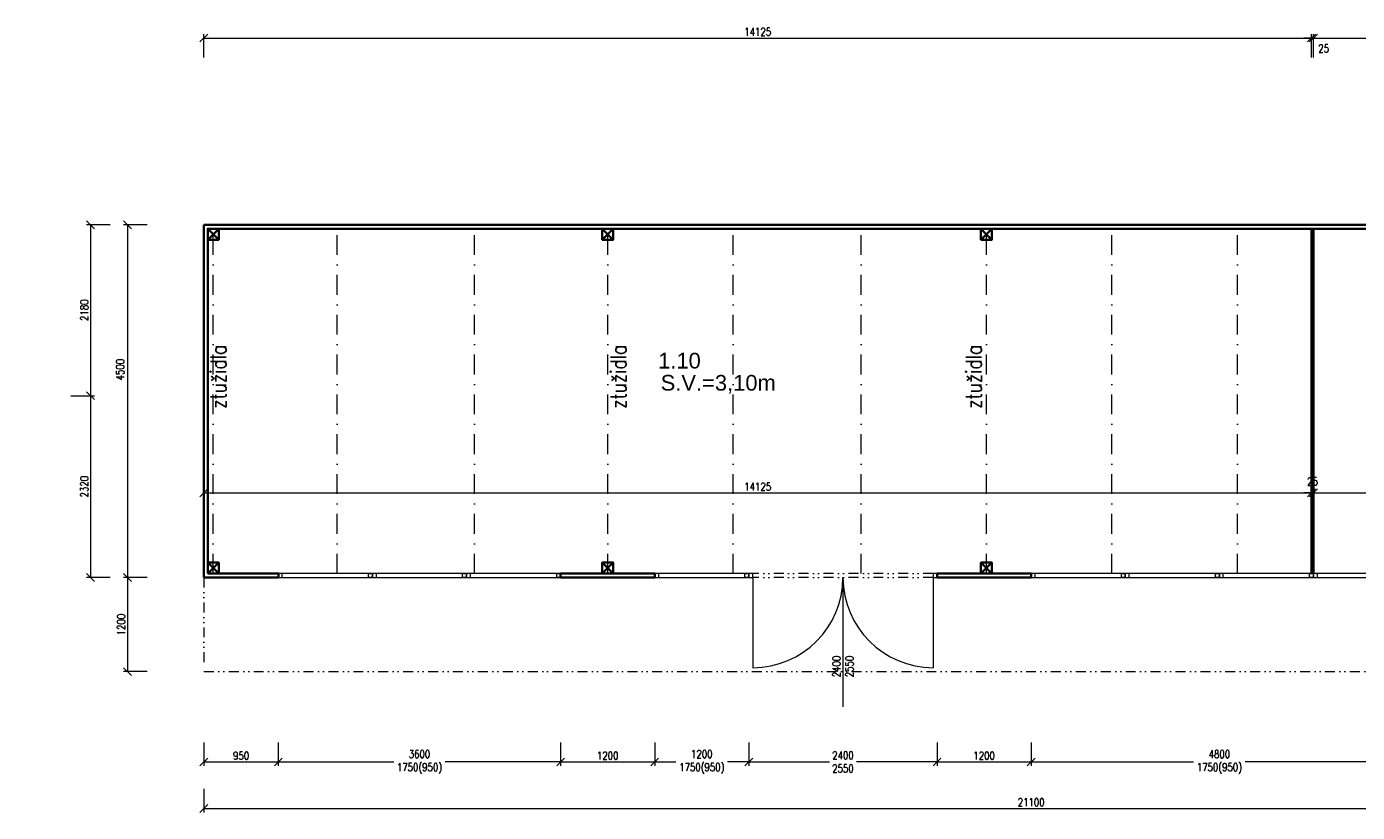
# Model space of a CAD drawing. Header units: millimetres. Extents: x -485339 to 286898, y -1189934 to 1602269.
# Tile 189 of 230: x 16555 to 33525, y -674773 to -664749. Entities that reach past the tile are written whole.
import ezdxf

# ---------------------------------------------------------------- set-up
doc = ezdxf.new("R2010")
doc.units = ezdxf.units.MM
doc.header["$LTSCALE"] = 10
doc.linetypes.add('DASHDOT', pattern=[25.4, 12.7, -6.35, 0, -6.35])
doc.linetypes.add('DĚLICÍ2', pattern=[15.875, 6.35, -3.175, 0, -3.175, 0, -3.175])
doc.layers.get('Defpoints').update_dxf_attribs({"lineweight": 0})
for name, color, linetype, lineweight in [('St__otvory_dveře', 40, 'Continuous', 18), ('St_kóty', 132, 'Continuous', 18), ('St_otvory_okna', 40, 'Continuous', 18), ('St_plocha_místnosti', 250, 'Continuous', 18), ('St_popis_otvory', 40, 'Continuous', 18), ('St_sloupy_opláštění_půdorys', 25, 'Continuous', 35), ('St_čáry_nad', 250, 'DĚLICÍ2', 18), ('St_čáry_obrys', 5, 'Continuous', 35), ('St_čáry_osy', 250, 'DASHDOT', 18), ('St_čáry_plné', 250, 'Continuous', 18)]:
    doc.layers.add(name, color=color, linetype=linetype, lineweight=lineweight)
doc.styles.add('Andy', font='arial.ttf')
doc.styles.get("Standard").update_dxf_attribs({"font": 'simplex.shx', "width": 0.8})
doc.dimstyles.new('stavebníM50 vnitřní', dxfattribs={"dimtxt": 100, "dimasz": 100, "dimexe": 50, "dimexo": 100, "dimgap": 30, "dimtad": 1, "dimdec": 0, "dimtxsty": 'Standard', "dimblk": 'OBLIQUE', "dimcen": 2.5, "dimclrd": 256, "dimclre": 256, "dimclrt": 256, "dimadec": 0, "dimazin": 0, "dimtfac": 1, "dimtdec": 0, "dimtmove": 2, "dimatfit": 2, "dimldrblk": 'OBLIQUE', "dimfxl": 250, "dimfxlon": 1, "dimlwd": -1, "dimlwe": -1, "dimarcsym": 0})

# ---------------------------------------------------------------- blocks, each defined once
blk = doc.blocks.new('G$C325A9F68')
at = {"layer": 'St_otvory_okna', "ltscale": 2}
for points in [[(0, 0), (1200, 0), (1200, 50), (0, 50)], [(0, 0), (50, 0), (50, 50), (0, 50)], [(1200, 0), (1150, 0), (1150, 50), (1200, 50)]]:
    blk.add_lwpolyline(points, close=True, dxfattribs=at)
blk = doc.blocks.new('G$C19647512')
at = {"layer": 'St__otvory_dveře', "ltscale": 2}
for points in [[(0, -50), (50, -50), (50, 0), (0, 0)], [(2350, -50), (2400, -50), (2400, 0), (2350, 0)]]:
    blk.add_lwpolyline(points, close=True, dxfattribs=at)
at = {"layer": 'St__otvory_dveře', "linetype": 'DĚLICÍ2', "ltscale": 2}
for points in [[(2350, 0), (50, 0)], [(2350, -50), (50, -50)]]:
    blk.add_lwpolyline(points, dxfattribs=at)
at = {"layer": 'St__otvory_dveře', "ltscale": 2}
for points in [[(50, -50), (50, -1200)], [(2350, -50), (2350, -1200)]]:
    blk.add_lwpolyline(points, dxfattribs=at)
for centre, start, end in [((50, -50), 270, 0), ((2350, -50), 180, 270)]:
    blk.add_arc(centre, 1150, start, end, dxfattribs=at)
blk = doc.blocks.new('G$C2F820337')
at = {"layer": 'St_sloupy_opláštění_půdorys', "ltscale": 2}
blk.add_lwpolyline([(-70, -70), (70, -70), (70, 70), (-70, 70)], close=True, dxfattribs=at)
for points in [[(-70, 70), (70, -70)], [(70, 70), (-70, -70)]]:
    blk.add_lwpolyline(points, dxfattribs=at)
blk = doc.blocks.new('_OBLIQUE')
at = {"color": 0, "linetype": 'ByBlock'}
blk.add_line((-0.5, -0.5), (0.5, 0.5), dxfattribs=at)
blk = doc.blocks.new('*D4690')
at = {"layer": 'Defpoints', "color": 0}
for p in [(32940, -664895), (18815, -666002), (32940, -666052)]:
    blk.add_point(p, dxfattribs=at)
at = {"layer": 'St_kóty'}
for p, q in [((18815, -665145), (18815, -664845)), ((32940, -665145), (32940, -664845)), ((18815, -664895), (32940, -664895))]:
    blk.add_line(p, q, dxfattribs=at)
at = {"layer": 'St_kóty', "linetype": 'ByBlock', "xscale": 100, "yscale": 100, "zscale": 100, "rotation": 180}
blk.add_blockref('_OBLIQUE', (18815, -664895), dxfattribs=at)
at = {"layer": 'St_kóty', "linetype": 'ByBlock', "xscale": 100, "yscale": 100, "zscale": 100}
blk.add_blockref('_OBLIQUE', (32940, -664895), dxfattribs=at)
at = {"layer": 'St_kóty', "insert": (25878, -664815), "char_height": 100, "attachment_point": 5}
blk.add_mtext('14125', dxfattribs=at)
blk = doc.blocks.new('*D4691')
at = {"layer": 'Defpoints', "color": 0}
for p in [(32965, -664895), (32940, -666052), (32965, -666052)]:
    blk.add_point(p, dxfattribs=at)
at = {"layer": 'St_kóty'}
for p, q in [((32940, -665145), (32940, -664845)), ((32965, -665145), (32965, -664845)), ((32940, -664895), (32840, -664895)), ((32940, -664895), (32965, -664895)), ((32965, -664895), (33065, -664895))]:
    blk.add_line(p, q, dxfattribs=at)
at = {"layer": 'St_kóty', "linetype": 'ByBlock', "xscale": 100, "yscale": 100, "zscale": 100}
blk.add_blockref('_OBLIQUE', (32940, -664895), dxfattribs=at)
at = {"layer": 'St_kóty', "linetype": 'ByBlock', "xscale": 100, "yscale": 100, "zscale": 100, "rotation": 180}
blk.add_blockref('_OBLIQUE', (32965, -664895), dxfattribs=at)
at = {"layer": 'St_kóty', "insert": (33095, -665028), "char_height": 100, "attachment_point": 5}
blk.add_mtext('25', dxfattribs=at)
blk = doc.blocks.new('*D4692')
at = {"layer": 'Defpoints', "color": 0}
for p in [(39915, -664895), (32965, -666052), (39915, -666002)]:
    blk.add_point(p, dxfattribs=at)
at = {"layer": 'St_kóty'}
for p, q in [((32965, -665145), (32965, -664845)), ((39915, -665145), (39915, -664845)), ((32965, -664895), (39915, -664895))]:
    blk.add_line(p, q, dxfattribs=at)
at = {"layer": 'St_kóty', "linetype": 'ByBlock', "xscale": 100, "yscale": 100, "zscale": 100, "rotation": 180}
blk.add_blockref('_OBLIQUE', (32965, -664895), dxfattribs=at)
at = {"layer": 'St_kóty', "linetype": 'ByBlock', "xscale": 100, "yscale": 100, "zscale": 100}
blk.add_blockref('_OBLIQUE', (39915, -664895), dxfattribs=at)
at = {"layer": 'St_kóty', "insert": (36440, -664815), "char_height": 100, "attachment_point": 5}
blk.add_mtext('6950', dxfattribs=at)
blk = doc.blocks.new('*D4693')
at = {"layer": 'Defpoints', "color": 0}
for p in [(18815, -667277), (17841, -671777), (18815, -671777)]:
    blk.add_point(p, dxfattribs=at)
at = {"layer": 'St_kóty'}
for p, q in [((18091, -667277), (17791, -667277)), ((17841, -667277), (17841, -671777)), ((18091, -671777), (17791, -671777))]:
    blk.add_line(p, q, dxfattribs=at)
at = {"layer": 'St_kóty', "linetype": 'ByBlock', "xscale": 100, "yscale": 100, "zscale": 100}
for p, rotation in [((17841, -667277), 90), ((17841, -671777), 270)]:
    blk.add_blockref('_OBLIQUE', p, dxfattribs=dict(at, rotation=rotation))
at = {"layer": 'St_kóty', "insert": (17748, -669125), "char_height": 100, "attachment_point": 5, "rotation": 90}
blk.add_mtext('4500', dxfattribs=at)
blk = doc.blocks.new('*D4694')
at = {"layer": 'Defpoints', "color": 0}
for p in [(18815, -667277), (16555, -669457), (17371, -669457)]:
    blk.add_point(p, dxfattribs=at)
at = {"layer": 'St_kóty'}
for p, q in [((17621, -667277), (17321, -667277)), ((17371, -667277), (17371, -669457)), ((17121, -669457), (17421, -669457))]:
    blk.add_line(p, q, dxfattribs=at)
at = {"layer": 'St_kóty', "linetype": 'ByBlock', "xscale": 100, "yscale": 100, "zscale": 100}
for p, rotation in [((17371, -667277), 90), ((17371, -669457), 270)]:
    blk.add_blockref('_OBLIQUE', p, dxfattribs=dict(at, rotation=rotation))
at = {"layer": 'St_kóty', "insert": (17291, -668367), "char_height": 100, "attachment_point": 5, "rotation": 90}
blk.add_mtext('2180', dxfattribs=at)
blk = doc.blocks.new('*D4695')
at = {"layer": 'Defpoints', "color": 0}
for p in [(16555, -669457), (17371, -671777), (18815, -671777)]:
    blk.add_point(p, dxfattribs=at)
at = {"layer": 'St_kóty'}
for p, q in [((17121, -669457), (17421, -669457)), ((17371, -669457), (17371, -671777)), ((17621, -671777), (17321, -671777))]:
    blk.add_line(p, q, dxfattribs=at)
at = {"layer": 'St_kóty', "linetype": 'ByBlock', "xscale": 100, "yscale": 100, "zscale": 100}
for p, rotation in [((17371, -669457), 90), ((17371, -671777), 270)]:
    blk.add_blockref('_OBLIQUE', p, dxfattribs=dict(at, rotation=rotation))
at = {"layer": 'St_kóty', "insert": (17291, -670617), "char_height": 100, "attachment_point": 5, "rotation": 90}
blk.add_mtext('2320', dxfattribs=at)
blk = doc.blocks.new('*D4696')
at = {"layer": 'Defpoints', "color": 0}
for p in [(18815, -671777), (19765, -671777), (19765, -674129)]:
    blk.add_point(p, dxfattribs=at)
at = {"layer": 'St_kóty'}
for p, q in [((18815, -673879), (18815, -674179)), ((19765, -673879), (19765, -674179)), ((18815, -674129), (19765, -674129))]:
    blk.add_line(p, q, dxfattribs=at)
at = {"layer": 'St_kóty', "linetype": 'ByBlock', "xscale": 100, "yscale": 100, "zscale": 100, "rotation": 180}
blk.add_blockref('_OBLIQUE', (18815, -674129), dxfattribs=at)
at = {"layer": 'St_kóty', "linetype": 'ByBlock', "xscale": 100, "yscale": 100, "zscale": 100}
blk.add_blockref('_OBLIQUE', (19765, -674129), dxfattribs=at)
at = {"layer": 'St_kóty', "insert": (19290, -674049), "char_height": 100, "attachment_point": 5}
blk.add_mtext('950', dxfattribs=at)
blk = doc.blocks.new('*D4697')
at = {"layer": 'Defpoints', "color": 0}
for p in [(19765, -671777), (23365, -671752), (23365, -674129)]:
    blk.add_point(p, dxfattribs=at)
at = {"layer": 'St_kóty'}
for p, q in [((19765, -673879), (19765, -674179)), ((23365, -673879), (23365, -674179)), ((19765, -674129), (21236, -674129)), ((23365, -674129), (21894, -674129))]:
    blk.add_line(p, q, dxfattribs=at)
at = {"layer": 'St_kóty', "linetype": 'ByBlock', "xscale": 100, "yscale": 100, "zscale": 100, "rotation": 180}
blk.add_blockref('_OBLIQUE', (19765, -674129), dxfattribs=at)
at = {"layer": 'St_kóty', "linetype": 'ByBlock', "xscale": 100, "yscale": 100, "zscale": 100}
blk.add_blockref('_OBLIQUE', (23365, -674129), dxfattribs=at)
at = {"layer": 'St_kóty', "insert": (21565, -674129), "char_height": 100, "attachment_point": 5}
blk.add_mtext('3600\\P1750(950)', dxfattribs=at)
blk = doc.blocks.new('*D4698')
at = {"layer": 'Defpoints', "color": 0}
for p in [(23365, -671752), (24565, -671777), (24565, -674129)]:
    blk.add_point(p, dxfattribs=at)
at = {"layer": 'St_kóty'}
for p, q in [((23365, -673879), (23365, -674179)), ((24565, -673879), (24565, -674179)), ((23365, -674129), (24565, -674129))]:
    blk.add_line(p, q, dxfattribs=at)
at = {"layer": 'St_kóty', "linetype": 'ByBlock', "xscale": 100, "yscale": 100, "zscale": 100, "rotation": 180}
blk.add_blockref('_OBLIQUE', (23365, -674129), dxfattribs=at)
at = {"layer": 'St_kóty', "linetype": 'ByBlock', "xscale": 100, "yscale": 100, "zscale": 100}
blk.add_blockref('_OBLIQUE', (24565, -674129), dxfattribs=at)
at = {"layer": 'St_kóty', "insert": (23965, -674049), "char_height": 100, "attachment_point": 5}
blk.add_mtext('1200', dxfattribs=at)
blk = doc.blocks.new('*D4699')
at = {"layer": 'Defpoints', "color": 0}
for p in [(24565, -671777), (25765, -671752), (25765, -674129)]:
    blk.add_point(p, dxfattribs=at)
at = {"layer": 'St_kóty'}
for p, q in [((24565, -673879), (24565, -674179)), ((25765, -673879), (25765, -674179)), ((24565, -674129), (24836, -674129)), ((25765, -674129), (25494, -674129))]:
    blk.add_line(p, q, dxfattribs=at)
at = {"layer": 'St_kóty', "linetype": 'ByBlock', "xscale": 100, "yscale": 100, "zscale": 100, "rotation": 180}
blk.add_blockref('_OBLIQUE', (24565, -674129), dxfattribs=at)
at = {"layer": 'St_kóty', "linetype": 'ByBlock', "xscale": 100, "yscale": 100, "zscale": 100}
blk.add_blockref('_OBLIQUE', (25765, -674129), dxfattribs=at)
at = {"layer": 'St_kóty', "insert": (25165, -674129), "char_height": 100, "attachment_point": 5}
blk.add_mtext('1200\\P1750(950)', dxfattribs=at)
blk = doc.blocks.new('*D4700')
at = {"layer": 'Defpoints', "color": 0}
for p in [(25765, -671752), (28165, -671752), (28165, -674129)]:
    blk.add_point(p, dxfattribs=at)
at = {"layer": 'St_kóty'}
for p, q in [((25765, -673879), (25765, -674179)), ((28165, -673879), (28165, -674179)), ((25765, -674129), (26794, -674129)), ((28165, -674129), (27136, -674129))]:
    blk.add_line(p, q, dxfattribs=at)
at = {"layer": 'St_kóty', "linetype": 'ByBlock', "xscale": 100, "yscale": 100, "zscale": 100, "rotation": 180}
blk.add_blockref('_OBLIQUE', (25765, -674129), dxfattribs=at)
at = {"layer": 'St_kóty', "linetype": 'ByBlock', "xscale": 100, "yscale": 100, "zscale": 100}
blk.add_blockref('_OBLIQUE', (28165, -674129), dxfattribs=at)
at = {"layer": 'St_kóty', "insert": (26965, -674129), "char_height": 100, "attachment_point": 5}
blk.add_mtext('2400\\P2550', dxfattribs=at)
blk = doc.blocks.new('*D4701')
at = {"layer": 'Defpoints', "color": 0}
for p in [(28165, -671752), (29365, -671752), (29365, -674129)]:
    blk.add_point(p, dxfattribs=at)
at = {"layer": 'St_kóty'}
for p, q in [((28165, -673879), (28165, -674179)), ((29365, -673879), (29365, -674179)), ((28165, -674129), (29365, -674129))]:
    blk.add_line(p, q, dxfattribs=at)
at = {"layer": 'St_kóty', "linetype": 'ByBlock', "xscale": 100, "yscale": 100, "zscale": 100, "rotation": 180}
blk.add_blockref('_OBLIQUE', (28165, -674129), dxfattribs=at)
at = {"layer": 'St_kóty', "linetype": 'ByBlock', "xscale": 100, "yscale": 100, "zscale": 100}
blk.add_blockref('_OBLIQUE', (29365, -674129), dxfattribs=at)
at = {"layer": 'St_kóty', "insert": (28765, -674049), "char_height": 100, "attachment_point": 5}
blk.add_mtext('1200', dxfattribs=at)
blk = doc.blocks.new('*D4702')
at = {"layer": 'Defpoints', "color": 0}
for p in [(29365, -671752), (34165, -671752), (34165, -674129)]:
    blk.add_point(p, dxfattribs=at)
at = {"layer": 'St_kóty'}
for p, q in [((29365, -673879), (29365, -674179)), ((34165, -673879), (34165, -674179)), ((29365, -674129), (31436, -674129)), ((34165, -674129), (32094, -674129))]:
    blk.add_line(p, q, dxfattribs=at)
at = {"layer": 'St_kóty', "linetype": 'ByBlock', "xscale": 100, "yscale": 100, "zscale": 100, "rotation": 180}
blk.add_blockref('_OBLIQUE', (29365, -674129), dxfattribs=at)
at = {"layer": 'St_kóty', "linetype": 'ByBlock', "xscale": 100, "yscale": 100, "zscale": 100}
blk.add_blockref('_OBLIQUE', (34165, -674129), dxfattribs=at)
at = {"layer": 'St_kóty', "insert": (31765, -674129), "char_height": 100, "attachment_point": 5}
blk.add_mtext('4800\\P1750(950)', dxfattribs=at)
blk = doc.blocks.new('*D4707')
at = {"layer": 'Defpoints', "color": 0}
for p in [(18815, -671777), (39915, -671777), (39915, -674723)]:
    blk.add_point(p, dxfattribs=at)
at = {"layer": 'St_kóty'}
for p, q in [((18815, -674473), (18815, -674773)), ((39915, -674473), (39915, -674773)), ((18815, -674723), (39915, -674723))]:
    blk.add_line(p, q, dxfattribs=at)
at = {"layer": 'St_kóty', "linetype": 'ByBlock', "xscale": 100, "yscale": 100, "zscale": 100, "rotation": 180}
blk.add_blockref('_OBLIQUE', (18815, -674723), dxfattribs=at)
at = {"layer": 'St_kóty', "linetype": 'ByBlock', "xscale": 100, "yscale": 100, "zscale": 100}
blk.add_blockref('_OBLIQUE', (39915, -674723), dxfattribs=at)
at = {"layer": 'St_kóty', "insert": (29365, -674643), "char_height": 100, "attachment_point": 5}
blk.add_mtext('21100', dxfattribs=at)
blk = doc.blocks.new('*D4710')
at = {"layer": 'Defpoints', "color": 0}
for p in [(18815, -671777), (17841, -672977), (18815, -672977)]:
    blk.add_point(p, dxfattribs=at)
at = {"layer": 'St_kóty'}
for p, q in [((18091, -671777), (17791, -671777)), ((17841, -671777), (17841, -672977)), ((18091, -672977), (17791, -672977))]:
    blk.add_line(p, q, dxfattribs=at)
at = {"layer": 'St_kóty', "linetype": 'ByBlock', "xscale": 100, "yscale": 100, "zscale": 100}
for p, rotation in [((17841, -671777), 90), ((17841, -672977), 270)]:
    blk.add_blockref('_OBLIQUE', p, dxfattribs=dict(at, rotation=rotation))
at = {"layer": 'St_kóty', "insert": (17761, -672377), "char_height": 100, "attachment_point": 5, "rotation": 90}
blk.add_mtext('1200', dxfattribs=at)
blk = doc.blocks.new('*D4799')
at = {"layer": 'Defpoints', "color": 0}
for p in [(32940, -670697), (18815, -671777), (32940, -671727)]:
    blk.add_point(p, dxfattribs=at)
at = {"layer": 'St_kóty'}
for p, q in [((18815, -670947), (18815, -670647)), ((18815, -670697), (32940, -670697)), ((32940, -670947), (32940, -670647))]:
    blk.add_line(p, q, dxfattribs=at)
at = {"layer": 'St_kóty', "linetype": 'ByBlock', "xscale": 100, "yscale": 100, "zscale": 100, "rotation": 180}
blk.add_blockref('_OBLIQUE', (18815, -670697), dxfattribs=at)
at = {"layer": 'St_kóty', "linetype": 'ByBlock', "xscale": 100, "yscale": 100, "zscale": 100}
blk.add_blockref('_OBLIQUE', (32940, -670697), dxfattribs=at)
at = {"layer": 'St_kóty', "insert": (25878, -670617), "char_height": 100, "attachment_point": 5}
blk.add_mtext('14125', dxfattribs=at)
blk = doc.blocks.new('*D4800')
at = {"layer": 'Defpoints', "color": 0}
for p in [(32965, -670697), (32965, -670697), (32940, -671727)]:
    blk.add_point(p, dxfattribs=at)
at = {"layer": 'St_kóty'}
for p, q in [((32965, -670597), (32965, -670647)), ((32940, -670697), (32840, -670697)), ((32940, -670947), (32940, -670647)), ((32940, -670697), (32965, -670697)), ((32965, -670697), (33065, -670697))]:
    blk.add_line(p, q, dxfattribs=at)
at = {"layer": 'St_kóty', "linetype": 'ByBlock', "xscale": 100, "yscale": 100, "zscale": 100}
blk.add_blockref('_OBLIQUE', (32940, -670697), dxfattribs=at)
at = {"layer": 'St_kóty', "linetype": 'ByBlock', "xscale": 100, "yscale": 100, "zscale": 100, "rotation": 180}
blk.add_blockref('_OBLIQUE', (32965, -670697), dxfattribs=at)
at = {"layer": 'St_kóty', "insert": (32953, -670552), "char_height": 100, "attachment_point": 5}
blk.add_mtext('25', dxfattribs=at)
blk = doc.blocks.new('*D4802')
at = {"layer": 'Defpoints', "color": 0}
for p in [(39915, -670627), (32965, -670697), (39915, -670697)]:
    blk.add_point(p, dxfattribs=at)
at = {"layer": 'St_kóty'}
for p, q in [((32965, -670597), (32965, -670647)), ((32965, -670697), (39915, -670697)), ((39915, -670697), (39915, -670747))]:
    blk.add_line(p, q, dxfattribs=at)
at = {"layer": 'St_kóty', "linetype": 'ByBlock', "xscale": 100, "yscale": 100, "zscale": 100, "rotation": 180}
blk.add_blockref('_OBLIQUE', (32965, -670697), dxfattribs=at)
at = {"layer": 'St_kóty', "linetype": 'ByBlock', "xscale": 100, "yscale": 100, "zscale": 100}
blk.add_blockref('_OBLIQUE', (39915, -670697), dxfattribs=at)
at = {"layer": 'St_kóty', "insert": (36440, -670617), "char_height": 100, "attachment_point": 5}
blk.add_mtext('6950', dxfattribs=at)

msp = doc.modelspace()

# ---------------------------------------------------------------- linework, layer by layer
at = {"layer": 'St_otvory_okna', "ltscale": 2}
msp.add_lwpolyline([(24565.3, -671777), (24565.3, -671777), (24565.3, -671727), (24565.3, -671727)], close=True, dxfattribs=at)
msp.add_lwpolyline([(24565.3, -671777), (24565.3, -671777), (24565.3, -671727), (24565.3, -671727)], close=True, dxfattribs=at)
at = {"layer": 'St_popis_otvory'}
msp.add_lwpolyline([(26965.3, -671777), (26965.3, -673424.5)], dxfattribs=at)
at = {"layer": 'St_čáry_nad', "ltscale": 2}
msp.add_lwpolyline([(18815.3, -671777), (18815.3, -672977), (39915.3, -672977), (41215.3, -672977), (41215.3, -670627), (39915.3, -670627)], dxfattribs=at)
at = {"layer": 'St_čáry_obrys', "ltscale": 2}
for points in [[(18815.3, -667277), (39915.3, -667277)], [(18815.3, -671777), (18815.3, -667277)], [(18865.3, -667327), (39865.3, -667327)], [(18865.3, -671727), (18865.3, -667327)], [(32940.3, -671727), (32940.3, -667327)], [(32965.3, -671727), (32965.3, -667327)], [(18815.3, -671777), (19765.3, -671777), (19765.3, -671777), (19765.3, -671727), (18865.3, -671727)], [(19765.3, -671727), (19765.3, -671777)], [(23365.3, -671727), (24565.3, -671727)], [(23365.3, -671727), (23365.3, -671777)], [(23365.3, -671777), (24565.3, -671777)], [(24565.3, -671727), (24565.3, -671777)], [(28165.3, -671727), (29365.3, -671727)], [(28165.3, -671727), (28165.3, -671777)], [(28165.3, -671777), (29365.3, -671777)], [(29365.3, -671727), (29365.3, -671777)]]:
    msp.add_lwpolyline(points, dxfattribs=at)
at = {"layer": 'St_čáry_osy', "ltscale": 2}
for points in [[(18935.3, -671727), (18935.3, -667327)], [(20515.3, -671727), (20515.3, -667327)], [(22265.3, -671727), (22265.3, -667327)], [(23965.3, -671727), (23965.3, -667327)], [(25565.3, -671727), (25565.3, -667327)], [(27195.3, -671727), (27195.3, -667327)], [(28795.3, -671727), (28795.3, -667327)], [(30395.3, -671727), (30395.3, -667327)], [(31995.3, -671727), (31995.3, -667327)]]:
    msp.add_lwpolyline(points, dxfattribs=at)

# ---------------------------------------------------------------- block references
at = {"layer": 'St__otvory_dveře', "ltscale": 2}
msp.add_blockref('G$C19647512', (25765.3, -671727), dxfattribs=at)
at = {"layer": 'St_otvory_okna', "ltscale": 2}
for p in [(19765.3, -671777), (20965.3, -671777), (22165.3, -671777), (24565.3, -671777), (29365.3, -671777), (30565.3, -671777), (31765.3, -671777), (32965.3, -671777)]:
    msp.add_blockref('G$C325A9F68', p, dxfattribs=at)
at = {"layer": 'St_sloupy_opláštění_půdorys', "ltscale": 2}
for p in [(18935.3, -667397), (23965.3, -667397), (28795.3, -667397), (18935.3, -671657), (23965.3, -671657), (28795.3, -671657)]:
    msp.add_blockref('G$C2F820337', p, dxfattribs=at)

# ---------------------------------------------------------------- texts
at = {"layer": 'St_plocha_místnosti', "ltscale": 2, "style": 'Andy'}
for s, p in [('1.10', (24608.3, -669110.3)), ('S.V.=3,10m', (24640.9, -669392.3))]:
    msp.add_text(s, height=200, dxfattribs=at).set_placement(p)
at = {"layer": 'St_popis_otvory', "insert": (26965.3, -672911.6), "char_height": 100, "width": 1342.526, "attachment_point": 5, "rotation": 90}
msp.add_mtext('2400\\P2550', dxfattribs=at)
at = {"layer": 'St_čáry_plné', "ltscale": 2, "width": 0.8}
for p in [(19099.9, -669624.1), (24202.7, -669624.1), (28733.7, -669624.1)]:
    msp.add_text('ztužidla', height=200, rotation=90, dxfattribs=at).set_placement(p)

# ---------------------------------------------------------------- dimensions: what is measured, and where the dimension line sits
at = {"layer": 'St_kóty'}
for base, p1, p2, picture, middle in [((32940.3, -664894.7), (18815.3, -666001.7), (32940.3, -666051.7), '*D4690', (25877.8, -664814.7)), ((39915.3, -664894.7), (32965.3, -666051.7), (39915.3, -666001.7), '*D4692', (36440.3, -664814.7)), ((32940.3, -670697.4), (18815.3, -671777), (32940.3, -671727), '*D4799', (25877.8, -670617.4)), ((32965.3, -670697.4), (32940.3, -671727), (32965.3, -670697.4), '*D4800', (32952.8, -670552.4)), ((39915.3, -670697.4), (32965.3, -670697.4), (39915.3, -670627), '*D4802', (36440.3, -670617.4)), ((19765.3, -674128.7), (18815.3, -671777), (19765.3, -671777), '*D4696', (19290.3, -674048.7)), ((39915.3, -674722.6), (18815.3, -671777), (39915.3, -671777), '*D4707', (29365.3, -674642.6)), ((24565.3, -674128.7), (23365.3, -671752), (24565.3, -671777), '*D4698', (23965.3, -674048.7)), ((29365.3, -674128.7), (28165.3, -671752), (29365.3, -671752), '*D4701', (28765.3, -674048.7))]:
    dim = msp.add_linear_dim(base=base, p1=p1, p2=p2, dimstyle='stavebníM50 vnitřní', dxfattribs=at)
    dim.commit()
    dim.dimension.update_dxf_attribs({"geometry": picture, "text_midpoint": middle})
dim = msp.add_linear_dim(base=(32965.3, -664894.7), p1=(32940.3, -666051.7), p2=(32965.3, -666051.7), dimstyle='stavebníM50 vnitřní', dxfattribs=at)
dim.commit()
dim.dimension.update_dxf_attribs({"geometry": '*D4691', "text_midpoint": (33094.8, -665027.9), "dimtype": 160})
for base, p1, p2, picture, middle in [((17370.8, -669456.7), (18815.3, -667277), (16555.3, -669456.7), '*D4694', (17290.8, -668366.8)), ((17370.8, -671777), (16555.3, -669456.7), (18815.3, -671777), '*D4695', (17290.8, -670616.8)), ((17841.5, -672977), (18815.3, -671777), (18815.3, -672977), '*D4710', (17761.5, -672377))]:
    dim = msp.add_linear_dim(base=base, p1=p1, p2=p2, angle=90, dimstyle='stavebníM50 vnitřní', dxfattribs=at)
    dim.commit()
    dim.dimension.update_dxf_attribs({"geometry": picture, "text_midpoint": middle})
dim = msp.add_linear_dim(base=(17841.5, -671777), p1=(18815.3, -667277), p2=(18815.3, -671777), angle=90, dimstyle='stavebníM50 vnitřní', dxfattribs=at)
dim.commit()
dim.dimension.update_dxf_attribs({"geometry": '*D4693', "text_midpoint": (17747.6, -669125.1), "dimtype": 160})
for base, p1, p2, text, picture, middle in [((23365.3, -674128.7), (19765.3, -671777), (23365.3, -671752), '<>\\P1750(950)', '*D4697', (21565.3, -674128.7)), ((25765.3, -674128.7), (24565.3, -671777), (25765.3, -671752), '<>\\P1750(950)', '*D4699', (25165.3, -674128.7)), ((28165.3, -674128.7), (25765.3, -671752), (28165.3, -671752), '<>\\P2550', '*D4700', (26965.3, -674128.7)), ((34165.3, -674128.7), (29365.3, -671752), (34165.3, -671752), '<>\\P1750(950)', '*D4702', (31765.3, -674128.7))]:
    dim = msp.add_linear_dim(base=base, p1=p1, p2=p2, text=text, dimstyle='stavebníM50 vnitřní', dxfattribs=at)
    dim.commit()
    dim.dimension.update_dxf_attribs({"geometry": picture, "text_midpoint": middle, "dimtype": 160})

doc.saveas('drawing.dxf')
